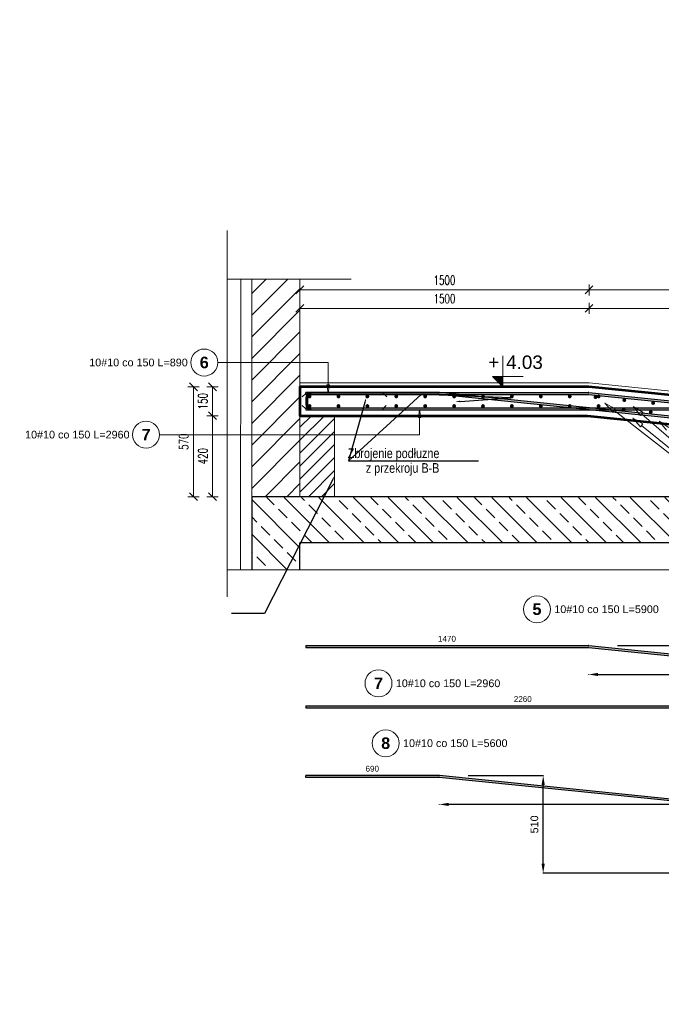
# Model space of a CAD drawing. Extents: x -29285 to 83599, y 0 to 75879.
# Tile 9 of 20: x 32215 to 35544, y 5106 to 10212. Entities that reach past the tile are written whole.
import ezdxf
from ezdxf import colors
from ezdxf.entities.mleader import LeaderData, LeaderLine
from ezdxf.enums import TextEntityAlignment as Align
from ezdxf.math import Vec2, Vec3

# ---------------------------------------------------------------- set-up
doc = ezdxf.new("R2010")
doc.units = 0
doc.header["$LTSCALE"] = 10
doc.header["$MEASUREMENT"] = 0
doc.linetypes.add('HIDDEN', pattern=[0.375, 0.25, -0.125])
for name, color, linetype, lineweight in [('!! 0_ Istn-sciany', 3, 'Continuous', 30), ('!! 1  WYDZIELENIE PPOŻ', 252, 'Continuous', 0), ('P-Linia1', 3, 'Continuous', 40), ('P-Linia2', 2, 'Continuous', 25), ('P-Opis', 1, 'Continuous', 18), ('P-Opis słupy', 30, 'Continuous', 9), ('P-Przerywana', 13, 'HIDDEN', 9), ('P-Szraf - Ściana nośna', 55, 'Continuous', 0), ('P-Szraf - Ściana żelbetowa', 54, 'Continuous', 0), ('P-Wymiar', 254, 'Continuous', 9), ('P-Ściana nośna', 253, 'Continuous', 18)]:
    doc.layers.add(name, color=color, linetype=linetype, lineweight=lineweight)
for name, color, linetype in [('RCAD_kształt pręta', 7, 'Continuous'), ('RCAD_opis kształtu pręta', 7, 'Continuous'), ('RCAD_opis rozkładu', 7, 'Continuous'), ('RCAD_pręt wyrzucony', 130, 'Continuous'), ('RCAD_symbole graficzne', 7, 'Continuous')]:
    doc.layers.add(name, color=color, linetype=linetype)
doc.styles.add('_Fd Opis', font='arial.ttf')
doc.styles.add('ROMANS', font='romans.shx', dxfattribs={"width": 0.7})
doc.styles.add('style1', font='arial.ttf')
doc.styles.add('style3', font='arialbd.ttf')
doc.dimstyles.new('A25', dxfattribs={"dimscale": 27, "dimtxt": 1.75, "dimasz": 0.06, "dimexe": 0, "dimexo": 0, "dimgap": 1, "dimtad": 1, "dimdec": 4, "dimrnd": 0.1, "dimdsep": 46, "dimtxsty": 'ROMANS', "dimblk": '[[[[[[[[', "dimcen": 2, "dimdle": 2, "dimse1": 1, "dimse2": 1, "dimclrd": 256, "dimclrt": 1, "dimadec": 0, "dimazin": 0, "dimtfac": 1, "dimtdec": 4, "dimtix": 1, "dimtmove": 2, "dimatfit": 3, "dimldrblk": '[[[[[[[[', "dimfxl": 0, "dimtvp": 0.6, "dimtolj": 1, "dimlwd": -1, "dimarcsym": 0})
doc.dimstyles.new('RBCT DIM 20', dxfattribs={"dimtxt": 40, "dimasz": 50, "dimexe": 2.5, "dimexo": 150, "dimgap": 25, "dimtad": 1, "dimdec": 0, "dimzin": 1, "dimtxsty": 'style1', "dimcen": 50, "dimclrd": 8, "dimclre": 8, "dimclrt": 2, "dimadec": 0, "dimazin": 0, "dimtfac": 1, "dimtdec": 0, "dimtmove": 0, "dimatfit": 3, "dimfxl": 1, "dimarcsym": 0})

# ---------------------------------------------------------------- blocks, each defined once
blk = doc.blocks.new('[[[[[[[[')
at = {"layer": 'P-Wymiar'}
for p, q in [((-12.7, -12.7), (12.7, 12.7)), ((0, 0), (-4.6, 0)), ((0, 18), (0, -18))]:
    blk.add_line(p, q, dxfattribs=at)
blk = doc.blocks.new('*D321')
at = {"layer": 'Defpoints', "color": 0, "transparency": 16777216}
for p in [(33668.7, 8308.1), (33215.8, 8158.1), (33668.7, 8158.1)]:
    blk.add_point(p, dxfattribs=at)
at = {"layer": 'P-Wymiar', "transparency": 16777216}
blk.add_line((33215.8, 8306.5), (33215.8, 8159.7), dxfattribs=at)
at = {"layer": 'P-Wymiar', "transparency": 16777216, "xscale": 1.62, "yscale": 1.62, "zscale": 1.62}
for p, rotation in [((33215.8, 8308.1), 90), ((33215.8, 8158.1), 270)]:
    blk.add_blockref('[[[[[[[[', p, dxfattribs=dict(at, rotation=rotation))
at = {"layer": 'P-Wymiar', "color": 1, "transparency": 16777216, "insert": (33165.2, 8233.1), "char_height": 47.25, "attachment_point": 5, "rotation": 90, "style": 'ROMANS'}
blk.add_mtext('\\A1;150', dxfattribs=at)
blk = doc.blocks.new('*D322')
at = {"layer": 'Defpoints', "color": 0, "transparency": 16777216}
for p in [(33668.7, 8158.1), (33215.8, 7738.1), (33668.7, 7738.1)]:
    blk.add_point(p, dxfattribs=at)
at = {"layer": 'P-Wymiar', "transparency": 16777216}
blk.add_line((33215.8, 8156.5), (33215.8, 7739.7), dxfattribs=at)
at = {"layer": 'P-Wymiar', "transparency": 16777216, "xscale": 1.62, "yscale": 1.62, "zscale": 1.62}
for p, rotation in [((33215.8, 8158.1), 90), ((33215.8, 7738.1), 270)]:
    blk.add_blockref('[[[[[[[[', p, dxfattribs=dict(at, rotation=rotation))
at = {"layer": 'P-Wymiar', "color": 1, "transparency": 16777216, "insert": (33165.2, 7948.1), "char_height": 47.25, "attachment_point": 5, "rotation": 90, "style": 'ROMANS'}
blk.add_mtext('\\A1;420', dxfattribs=at)
blk = doc.blocks.new('*D323')
at = {"layer": 'Defpoints', "color": 0, "transparency": 16777216}
for p in [(33116.2, 8308.1), (33668.7, 8308.1), (33668.7, 7738.1)]:
    blk.add_point(p, dxfattribs=at)
at = {"layer": 'P-Wymiar', "transparency": 16777216}
blk.add_line((33116.2, 7739.7), (33116.2, 8306.5), dxfattribs=at)
at = {"layer": 'P-Wymiar', "transparency": 16777216, "xscale": 1.62, "yscale": 1.62, "zscale": 1.62}
for p, rotation in [((33116.2, 8308.1), 90), ((33116.2, 7738.1), 270)]:
    blk.add_blockref('[[[[[[[[', p, dxfattribs=dict(at, rotation=rotation))
at = {"layer": 'P-Wymiar', "color": 1, "transparency": 16777216, "insert": (33065.6, 8023.1), "char_height": 47.25, "attachment_point": 5, "rotation": 90, "style": 'ROMANS'}
blk.add_mtext('\\A1;570', dxfattribs=at)
blk = doc.blocks.new('*D324')
at = {"layer": 'Defpoints', "color": 0, "transparency": 16777216}
for p in [(35168.8, 8714.6), (33668.7, 8308.1), (35168.8, 8308.1)]:
    blk.add_point(p, dxfattribs=at)
at = {"layer": 'P-Wymiar', "transparency": 16777216}
blk.add_line((33670.4, 8714.6), (35167.1, 8714.6), dxfattribs=at)
at = {"layer": 'P-Wymiar', "transparency": 16777216, "xscale": 1.62, "yscale": 1.62, "zscale": 1.62, "rotation": 180}
blk.add_blockref('[[[[[[[[', (33668.7, 8714.6), dxfattribs=at)
at = {"layer": 'P-Wymiar', "transparency": 16777216, "xscale": 1.62, "yscale": 1.62, "zscale": 1.62}
blk.add_blockref('[[[[[[[[', (35168.8, 8714.6), dxfattribs=at)
at = {"layer": 'P-Wymiar', "color": 1, "transparency": 16777216, "insert": (34418.8, 8765.2), "char_height": 47.25, "attachment_point": 5, "style": 'ROMANS'}
blk.add_mtext('\\A1;1500', dxfattribs=at)
blk = doc.blocks.new('*D325')
at = {"layer": 'Defpoints', "color": 0, "transparency": 16777216}
for p in [(38108.8, 8714.6), (35168.8, 8308.1), (38108.8, 7859.4)]:
    blk.add_point(p, dxfattribs=at)
at = {"layer": 'P-Wymiar', "transparency": 16777216}
blk.add_line((35170.4, 8714.6), (38107.2, 8714.6), dxfattribs=at)
at = {"layer": 'P-Wymiar', "transparency": 16777216, "xscale": 1.62, "yscale": 1.62, "zscale": 1.62, "rotation": 180}
blk.add_blockref('[[[[[[[[', (35168.8, 8714.6), dxfattribs=at)
at = {"layer": 'P-Wymiar', "transparency": 16777216, "xscale": 1.62, "yscale": 1.62, "zscale": 1.62}
blk.add_blockref('[[[[[[[[', (38108.8, 8714.6), dxfattribs=at)
at = {"layer": 'P-Wymiar', "color": 1, "transparency": 16777216, "insert": (36638.8, 8765.2), "char_height": 47.25, "attachment_point": 5, "style": 'ROMANS'}
blk.add_mtext('\\A1;2940', dxfattribs=at)
blk = doc.blocks.new('*D327')
at = {"layer": 'Defpoints', "color": 0, "transparency": 16777216}
for p in [(35168.8, 8810), (35168.8, 8308.1), (39608.8, 7798.1)]:
    blk.add_point(p, dxfattribs=at)
at = {"layer": 'P-Wymiar', "transparency": 16777216}
blk.add_line((39607.2, 8810), (35170.4, 8810), dxfattribs=at)
at = {"layer": 'P-Wymiar', "transparency": 16777216, "xscale": 1.62, "yscale": 1.62, "zscale": 1.62, "rotation": 180}
blk.add_blockref('[[[[[[[[', (35168.8, 8810), dxfattribs=at)
at = {"layer": 'P-Wymiar', "transparency": 16777216, "xscale": 1.62, "yscale": 1.62, "zscale": 1.62}
blk.add_blockref('[[[[[[[[', (39608.8, 8810), dxfattribs=at)
at = {"layer": 'P-Wymiar', "color": 1, "transparency": 16777216, "insert": (37388.8, 8860.6), "char_height": 47.25, "attachment_point": 5, "style": 'ROMANS'}
blk.add_mtext('\\A1;4440', dxfattribs=at)
blk = doc.blocks.new('*D328')
at = {"layer": 'Defpoints', "color": 0, "transparency": 16777216}
for p in [(33668.7, 8810), (33668.7, 8308.1), (35168.8, 8308.1)]:
    blk.add_point(p, dxfattribs=at)
at = {"layer": 'P-Wymiar', "transparency": 16777216}
blk.add_line((35167.1, 8810), (33670.4, 8810), dxfattribs=at)
at = {"layer": 'P-Wymiar', "transparency": 16777216, "xscale": 1.62, "yscale": 1.62, "zscale": 1.62, "rotation": 180}
blk.add_blockref('[[[[[[[[', (33668.7, 8810), dxfattribs=at)
at = {"layer": 'P-Wymiar', "transparency": 16777216, "xscale": 1.62, "yscale": 1.62, "zscale": 1.62}
blk.add_blockref('[[[[[[[[', (35168.8, 8810), dxfattribs=at)
at = {"layer": 'P-Wymiar', "color": 1, "transparency": 16777216, "insert": (34418.8, 8860.6), "char_height": 47.25, "attachment_point": 5, "style": 'ROMANS'}
blk.add_mtext('\\A1;1500', dxfattribs=at)
blk = doc.blocks.new('*D330')
at = {"layer": 'Defpoints', "color": 0, "transparency": 16777216}
for p in [(35166.2, 6966.1), (39575.9, 6816.1), (39575.9, 6509.4)]:
    blk.add_point(p, dxfattribs=at)
at = {"layer": 'P-Wymiar', "color": 8, "lineweight": -2, "transparency": 16777216}
for p, q in [((35166.2, 6816.1), (35166.2, 6813.6)), ((35216.2, 6816.1), (39525.9, 6816.1)), ((39575.9, 6659.4), (39575.9, 6818.6))]:
    blk.add_line(p, q, dxfattribs=at)
at = {"layer": 'P-Wymiar', "color": 8, "transparency": 16777216}
for points in [[(35216.2, 6824.5), (35216.2, 6807.8), (35166.2, 6816.1)], [(39525.9, 6824.5), (39525.9, 6807.8), (39575.9, 6816.1)]]:
    blk.add_solid(points, dxfattribs=at)
at = {"layer": 'P-Wymiar', "color": 2, "transparency": 16777216, "insert": (37371.1, 6861.6), "char_height": 40, "attachment_point": 5, "style": 'style1'}
blk.add_mtext('4410', dxfattribs=at)
blk = doc.blocks.new('*D331')
at = {"layer": 'Defpoints', "color": 0, "transparency": 16777216}
for p in [(35166.2, 6966.1), (36065, 6509.4), (39575.9, 6509.4)]:
    blk.add_point(p, dxfattribs=at)
at = {"layer": 'P-Wymiar', "color": 8, "lineweight": -2, "transparency": 16777216}
for p, q in [((35316.2, 6966.1), (36067.5, 6966.1)), ((36065, 6916.1), (36065, 6559.4)), ((39425.9, 6509.4), (36062.5, 6509.4))]:
    blk.add_line(p, q, dxfattribs=at)
at = {"layer": 'P-Wymiar', "color": 8, "transparency": 16777216}
for points in [[(36056.7, 6916.1), (36073.4, 6916.1), (36065, 6966.1)], [(36056.7, 6559.4), (36073.4, 6559.4), (36065, 6509.4)]]:
    blk.add_solid(points, dxfattribs=at)
at = {"layer": 'P-Wymiar', "color": 2, "transparency": 16777216, "insert": (36019.6, 6737.8), "char_height": 40, "attachment_point": 5, "rotation": 90, "style": 'style1'}
blk.add_mtext('460', dxfattribs=at)
blk = doc.blocks.new('*D334')
at = {"layer": 'Defpoints', "color": 0, "transparency": 16777216}
for p in [(34391, 6292.3), (34391, 6142.3), (39279.3, 5785.2)]:
    blk.add_point(p, dxfattribs=at)
at = {"layer": 'P-Wymiar', "color": 8, "lineweight": -2, "transparency": 16777216}
for p, q in [((34391, 6142.3), (34391, 6139.8)), ((39229.3, 6142.3), (34441, 6142.3)), ((39279.3, 5935.2), (39279.3, 6144.8))]:
    blk.add_line(p, q, dxfattribs=at)
at = {"layer": 'P-Wymiar', "color": 8, "transparency": 16777216}
for points in [[(34441, 6150.6), (34441, 6134), (34391, 6142.3)], [(39229.3, 6150.6), (39229.3, 6134), (39279.3, 6142.3)]]:
    blk.add_solid(points, dxfattribs=at)
at = {"layer": 'P-Wymiar', "color": 2, "transparency": 16777216, "insert": (36835.2, 6187.7), "char_height": 40, "attachment_point": 5, "style": 'style1'}
blk.add_mtext('4890', dxfattribs=at)
blk = doc.blocks.new('*D335')
at = {"layer": 'Defpoints', "color": 0, "transparency": 16777216}
for p in [(34391, 6292.3), (34931, 6292.3), (39279.3, 5785.2)]:
    blk.add_point(p, dxfattribs=at)
at = {"layer": 'P-Wymiar', "color": 8, "lineweight": -2, "transparency": 16777216}
for p, q in [((34541, 6292.3), (34933.5, 6292.3)), ((34931, 5835.2), (34931, 6242.3)), ((39129.3, 5785.2), (34928.5, 5785.2))]:
    blk.add_line(p, q, dxfattribs=at)
at = {"layer": 'P-Wymiar', "color": 8, "transparency": 16777216}
for points in [[(34922.6, 6242.3), (34939.3, 6242.3), (34931, 6292.3)], [(34922.6, 5835.2), (34939.3, 5835.2), (34931, 5785.2)]]:
    blk.add_solid(points, dxfattribs=at)
at = {"layer": 'P-Wymiar', "color": 2, "transparency": 16777216, "insert": (34885.6, 6038.7), "char_height": 40, "attachment_point": 5, "rotation": 90, "style": 'style1'}
blk.add_mtext('510', dxfattribs=at)

msp = doc.modelspace()

# ---------------------------------------------------------------- hatches: boundary and pattern name
h = msp.add_hatch(color=1)
edge = h.paths.add_edge_path(flags=0)
edge.add_arc((33718.75697, 8258.12957), 10, 0, 360)
h = msp.add_hatch(color=1)
edge = h.paths.add_edge_path(flags=0)
edge.add_arc((33868.75697, 8258.12957), 10, 0, 360)
h = msp.add_hatch(color=1)
edge = h.paths.add_edge_path(flags=0)
edge.add_arc((34018.75697, 8258.12957), 10, 0, 360)
h = msp.add_hatch(color=1)
edge = h.paths.add_edge_path(flags=0)
edge.add_arc((34168.75697, 8258.12957), 10, 0, 360)
h = msp.add_hatch(color=1)
edge = h.paths.add_edge_path(flags=0)
edge.add_arc((34318.75697, 8258.12957), 10, 0, 360)
h = msp.add_hatch(color=1)
edge = h.paths.add_edge_path(flags=0)
edge.add_arc((34468.75697, 8258.12957), 10, 0, 360)
h = msp.add_hatch(color=1)
edge = h.paths.add_edge_path(flags=0)
edge.add_arc((34618.75697, 8258.12957), 10, 0, 360)
h = msp.add_hatch(color=1)
edge = h.paths.add_edge_path(flags=0)
edge.add_arc((34768.75697, 8258.12957), 10, 0, 360)
h = msp.add_hatch(color=1)
edge = h.paths.add_edge_path(flags=0)
edge.add_arc((34918.75697, 8258.12957), 10, 0, 360)
h = msp.add_hatch(color=1)
edge = h.paths.add_edge_path(flags=0)
edge.add_arc((35068.75697, 8258.12957), 10, 0, 360)
h = msp.add_hatch(color=1)
edge = h.paths.add_edge_path(flags=0)
edge.add_arc((35202.78663, 8254.32458), 10, 0, 360)
h = msp.add_hatch(color=1)
edge = h.paths.add_edge_path(flags=0)
edge.add_arc((35218.75697, 8258.12957), 10, 0, 360)
h = msp.add_hatch(color=1)
edge = h.paths.add_edge_path(flags=0)
edge.add_arc((35352.02245, 8239.20278), 10, 0, 360)
h = msp.add_hatch(color=1)
edge = h.paths.add_edge_path(flags=0)
edge.add_arc((35501.25828, 8224.08097), 10, 0, 360)
h = msp.add_hatch(color=1)
edge = h.paths.add_edge_path(flags=0)
edge.add_arc((33718.75697, 8208.12957), 10, 0, 360)
h = msp.add_hatch(color=1)
edge = h.paths.add_edge_path(flags=0)
edge.add_arc((33868.75697, 8208.12957), 10, 0, 360)
h = msp.add_hatch(color=1)
edge = h.paths.add_edge_path(flags=0)
edge.add_arc((34018.75697, 8208.12957), 10, 0, 360)
h = msp.add_hatch(color=1)
edge = h.paths.add_edge_path(flags=0)
edge.add_arc((34168.75697, 8208.12957), 10, 0, 360)
h = msp.add_hatch(color=1)
edge = h.paths.add_edge_path(flags=0)
edge.add_arc((34318.75697, 8208.12957), 10, 0, 360)
h = msp.add_hatch(color=1)
edge = h.paths.add_edge_path(flags=0)
edge.add_arc((34468.75697, 8208.12957), 10, 0, 360)
h = msp.add_hatch(color=1)
edge = h.paths.add_edge_path(flags=0)
edge.add_arc((34618.75697, 8208.12957), 10, 0, 360)
h = msp.add_hatch(color=1)
edge = h.paths.add_edge_path(flags=0)
edge.add_arc((34768.75697, 8208.12957), 10, 0, 360)
h = msp.add_hatch(color=1)
edge = h.paths.add_edge_path(flags=0)
edge.add_arc((34918.75697, 8208.12957), 10, 0, 360)
h = msp.add_hatch(color=1)
edge = h.paths.add_edge_path(flags=0)
edge.add_arc((35068.75697, 8208.12957), 10, 0, 360)
h = msp.add_hatch(color=1)
edge = h.paths.add_edge_path(flags=0)
edge.add_arc((35218.75697, 8208.12957), 10, 0, 360)
h = msp.add_hatch(color=1)
edge = h.paths.add_edge_path(flags=0)
edge.add_arc((35348.84504, 8189.11227), 10, 0, 360)
h = msp.add_hatch(color=1)
edge = h.paths.add_edge_path(flags=0)
edge.add_arc((35488.95771, 8176.51466), 10, 0, 360)
at = {"layer": 'P-Szraf - Ściana nośna'}
h = msp.add_hatch(dxfattribs=at)
h.set_pattern_fill('ANSI31', color=256, scale=25)
h.set_pattern_definition([(45, (-574876.935, 2094347.9), (-56.1266008, 56.1266008), [])])
h.paths.add_polyline_path([(33668.73883, 8866.52757), (33418.73883, 8866.52757), (33418.73883, 7738.12957), (33668.73883, 7738.12957)])
h = msp.add_hatch(dxfattribs=at)
h.set_pattern_fill('ANSI31', color=256, scale=15)
h.set_pattern_definition([(45, (-12700.944, 253.867), (-33.67596, 33.67596), [])])
h.paths.add_polyline_path([(33668.73883, 8158.12957), (33848.73883, 8158.12957), (33848.73883, 7738.12957), (33668.73883, 7738.12957)])
at = {"layer": 'P-Szraf - Ściana żelbetowa'}
h = msp.add_hatch(dxfattribs=at)
h.set_pattern_fill('ANSI33', color=256, scale=20, angle=90)
h.set_pattern_definition([(135, (-574876.93, 2094347.9), (-89.802561, -89.802561), []), (135, (-574876.93, 2094437.7), (-89.802561, -89.802561), [63.5, -31.75])])
h.paths.add_polyline_path([(33418.73883, 7359.32634), (33668.73883, 7359.32634), (33668.73883, 7498.12957), (40341.38797, 7498.12957), (40341.38797, 7737.34811), (33418.73883, 7733.12957)])
at = {"layer": 'RCAD_kształt pręta'}
h = msp.add_hatch(color=4, dxfattribs=at)
edge = h.paths.add_edge_path(flags=0)
edge.add_line((33728.73883, 8278.12957), (33728.73883, 8268.12957))
edge.add_arc((33728.73883, 8248.12957), 20, 90, 180)
edge.add_line((33708.73883, 8248.12957), (33698.73883, 8248.12957))
edge.add_arc((33728.73883, 8248.12957), 30, 450, 540, ccw=False)
for points in [[(33698.73883, 8268.12957), (33698.73883, 8278.12957), (35164.73013, 8278.12957), (35164.73013, 8268.12957)], [(34389.50349, 8278.12956), (34389.50349, 8268.12956), (33698.73883, 8268.12957), (33698.73883, 8278.12957)], [(34101.8886, 8278.12957), (34101.8886, 8268.12957), (33728.73883, 8268.12957), (33728.73883, 8278.12957)], [(39279.32144, 7780.9598), (39278.3096, 7771.01113), (34391.52717, 8268.02692), (34392.53901, 8277.97559)], [(35166.74637, 8268.02768), (35167.75449, 8277.97674), (39575.90358, 7831.30677), (39574.89546, 7821.35771)], [(33698.73883, 8248.12957), (33708.73883, 8248.12957), (33708.73883, 8218.12957), (33698.73883, 8218.12957)], [(33698.73883, 8188.12957), (33698.73883, 8198.12957), (35951.4642, 8198.12957), (35951.4642, 8188.12957)], [(33728.73883, 8188.12957), (33728.73883, 8198.12957), (34098.27216, 8198.12957), (34098.27216, 8188.12957)]]:
    msp.add_hatch(color=4, dxfattribs=at).paths.add_polyline_path(points, flags=0)
h = msp.add_hatch(color=4, dxfattribs=at)
edge = h.paths.add_edge_path(flags=0)
edge.add_line((34392.53901, 8277.97559), (34391.52717, 8268.02692))
edge.add_arc((34389.50349, 8248.12956), 20, 84.19263642, 89.99999924)
edge.add_line((34389.50349, 8268.12956), (34389.50349, 8278.12956))
edge.add_arc((34389.50349, 8248.12956), 30, 444.19263642, 449.99999924, ccw=False)
h = msp.add_hatch(color=4, dxfattribs=at)
edge = h.paths.add_edge_path(flags=0)
edge.add_line((35167.75449, 8277.97674), (35166.74637, 8268.02768))
edge.add_arc((35164.73013, 8248.12957), 20, 84.21406801, 90)
edge.add_line((35164.73013, 8268.12957), (35164.73013, 8278.12957))
edge.add_arc((35164.73013, 8248.12957), 30, 444.21406801, 450, ccw=False)
h = msp.add_hatch(color=4, dxfattribs=at)
edge = h.paths.add_edge_path(flags=0)
edge.add_line((33698.73883, 8218.12957), (33708.73883, 8218.12957))
edge.add_arc((33728.73883, 8218.12957), 20, 180, 270)
edge.add_line((33728.73883, 8198.12957), (33728.73883, 8188.12957))
edge.add_arc((33728.73883, 8218.12957), 30, 540, 630, ccw=False)
at = {"layer": 'RCAD_pręt wyrzucony'}
for points in [[(33698.73883, 6956.14424), (33698.73883, 6966.14424), (35164.73013, 6966.14424), (35164.73013, 6956.14424)], [(35166.74637, 6956.04235), (35167.75449, 6965.9914), (39575.90358, 6519.32144), (39574.89546, 6509.37238)], [(33698.73883, 6643.44953), (33698.73883, 6653.44953), (35951.4642, 6653.44953), (35951.4642, 6643.44953)], [(34389.50349, 6292.28398), (34389.50349, 6282.28398), (33698.73883, 6282.28399), (33698.73883, 6292.28399)], [(39279.32144, 5795.11422), (39278.3096, 5785.16554), (34391.52717, 6282.18133), (34392.53901, 6292.13001)]]:
    msp.add_hatch(color=4, dxfattribs=at).paths.add_polyline_path(points, flags=0)
h = msp.add_hatch(color=4, dxfattribs=at)
edge = h.paths.add_edge_path(flags=0)
edge.add_line((35167.75449, 6965.9914), (35166.74637, 6956.04235))
edge.add_arc((35164.73013, 6936.14424), 20, 84.21406801, 90)
edge.add_line((35164.73013, 6956.14424), (35164.73013, 6966.14424))
edge.add_arc((35164.73013, 6936.14424), 30, 444.21406801, 450, ccw=False)
h = msp.add_hatch(color=4, dxfattribs=at)
edge = h.paths.add_edge_path(flags=0)
edge.add_line((34392.53901, 6292.13001), (34391.52717, 6282.18133))
edge.add_arc((34389.50349, 6262.28398), 20, 84.19263642, 89.99999924)
edge.add_line((34389.50349, 6282.28398), (34389.50349, 6292.28398))
edge.add_arc((34389.50349, 6262.28398), 30, 444.19263642, 449.99999924, ccw=False)
at = {"layer": 'RCAD_symbole graficzne'}
msp.add_hatch(color=1, dxfattribs=at).paths.add_polyline_path([(34667.76289, 8361.45433), (34721.09622, 8308.121), (34721.09622, 8361.45433)], flags=0)

# ---------------------------------------------------------------- linework, layer by layer
at = {"layer": '!! 0_ Istn-sciany', "lineweight": 15}
msp.add_lwpolyline([(33362.34167, 8866.52757), (33361.22739, 7359.32634)], dxfattribs=at)
at = {"layer": '!! 1  WYDZIELENIE PPOŻ'}
msp.add_lwpolyline([(39600.1148, 7878.12957), (35168.7751, 8328.12957), (33668.73883, 8328.12957)], dxfattribs=at)
at = {"layer": 'P-Linia1', "lineweight": 53}
msp.add_lwpolyline([(38108.7751, 7859.35331), (38108.7751, 7738.12957), (39608.7751, 7738.12957), (39608.7751, 7858.12957), (35167.76221, 8308.12957), (33668.73883, 8308.12957), (33668.73883, 8158.12957), (35160.182, 8158.12957), (38108.7751, 7859.35331)], dxfattribs=at)
at = {"layer": 'P-Linia2'}
for points in [[(40341.38797, 7738.12957), (33418.73883, 7738.12957)], [(33418.73883, 7738.12957), (33418.73883, 7359.32634)], [(40341.38797, 7498.12957), (33668.73883, 7498.12957)], [(33668.73883, 7359.32634), (33668.73883, 7498.12957)]]:
    msp.add_lwpolyline(points, dxfattribs=at)
at = {"layer": 'P-Przerywana'}
for points in [[(33291.73084, 7219.45186), (33291.73084, 9118.39634)], [(33291.73084, 8866.52757), (33934.69144, 8866.52757)], [(33291.73084, 7359.32634), (40429.9667, 7359.32634)]]:
    msp.add_lwpolyline(points, dxfattribs=at)
at = {"layer": 'P-Ściana nośna'}
for points in [[(33418.73883, 8866.52757), (33418.73883, 7738.12957)], [(33668.73883, 8866.52757), (33668.73883, 7738.12957)]]:
    msp.add_lwpolyline(points, dxfattribs=at)
msp.add_lwpolyline([(33668.73883, 8158.12957), (33848.73883, 8158.12957), (33848.73883, 7738.12957), (33668.73883, 7738.12957)], close=True, dxfattribs=at)
at = {"layer": 'RCAD_kształt pręta', "color": 2, "lineweight": 5}
for p, q in [((33698.73883, 8273.12957), (33681.23883, 8255.62957)), ((33698.73883, 8273.12957), (33681.23883, 8255.62957)), ((34101.8886, 8273.12957), (34119.3886, 8255.62957)), ((33698.73883, 8193.12957), (33681.23883, 8210.62957)), ((34098.27216, 8193.12957), (34115.77216, 8210.62957))]:
    msp.add_line(p, q, dxfattribs=at)
at = {"layer": 'RCAD_kształt pręta', "color": 4}
for p, q in [((33698.73883, 8278.12957), (35164.73013, 8278.12957)), ((33698.73883, 8278.12957), (33698.73883, 8268.12957)), ((34389.50349, 8278.12956), (33698.73883, 8278.12957)), ((33698.73883, 8268.12957), (33698.73883, 8278.12957)), ((34101.8886, 8278.12957), (33728.73883, 8278.12957)), ((34101.8886, 8268.12957), (34101.8886, 8278.12957)), ((39279.32144, 7780.9598), (34392.53901, 8277.97559)), ((35167.75449, 8277.97674), (39575.90358, 7831.30677)), ((33698.73883, 8268.12957), (35164.73013, 8268.12957)), ((34389.50349, 8268.12956), (33698.73883, 8268.12957)), ((33698.73883, 8248.12957), (33698.73883, 8218.12957)), ((33708.73883, 8248.12957), (33708.73883, 8218.12957)), ((34101.8886, 8268.12957), (33728.73883, 8268.12957)), ((39278.3096, 7771.01113), (34391.52717, 8268.02692)), ((35166.74637, 8268.02768), (39574.89546, 7821.35771)), ((33698.73883, 8198.12957), (35951.4642, 8198.12957)), ((33698.73883, 8198.12957), (33698.73883, 8188.12957)), ((33698.73883, 8188.12957), (35951.4642, 8188.12957)), ((33728.73883, 8198.12957), (34098.27216, 8198.12957)), ((33728.73883, 8188.12957), (34098.27216, 8188.12957)), ((34098.27216, 8198.12957), (34098.27216, 8188.12957))]:
    msp.add_line(p, q, dxfattribs=at)
for centre, radius, start, end in [((33728.73883, 8248.12957), 30, 90, 180), ((34389.50349, 8248.12956), 30, 84.19263642, 89.99999924), ((35164.73013, 8248.12957), 30, 84.21406801, 90), ((33728.73883, 8248.12957), 20, 90, 180), ((34389.50349, 8248.12956), 20, 84.19263642, 89.99999924), ((35164.73013, 8248.12957), 20, 84.21406801, 90), ((33728.73883, 8218.12957), 30, 180, 270), ((33728.73883, 8218.12957), 20, 180, 270)]:
    msp.add_arc(centre, radius, start, end, dxfattribs=at)
at = {"layer": 'RCAD_opis kształtu pręta', "color": 8, "lineweight": 0}
for p, q in [((33815.56384, 8433.70174), (33242.45934, 8433.70175)), ((33815.56384, 8433.70174), (33815.56384, 8318.12957)), ((33815.56384, 8278.12957), (33808.89717, 8318.12957)), ((33822.2305, 8318.12957), (33808.89717, 8318.12957)), ((33822.2305, 8318.12957), (33815.56384, 8278.12957)), ((34283.29723, 8148.12957), (34289.9639, 8188.12957)), ((34289.9639, 8188.12957), (34296.63056, 8148.12957)), ((34283.29723, 8148.12957), (34296.63056, 8148.12957)), ((34289.9639, 8059.6286), (34289.9639, 8148.12957)), ((34289.9639, 8059.6286), (32940.66582, 8059.6286))]:
    msp.add_line(p, q, dxfattribs=at)
for centre in [(33172.45934, 8433.70175), (32870.66582, 8059.6286)]:
    msp.add_circle(centre, 70, dxfattribs=at)
at = {"layer": 'RCAD_opis rozkładu', "color": 8, "lineweight": 0}
for p, q in [((35291.83737, 8178.57909), (35250.69076, 8223.37816)), ((35250.69076, 8223.37816), (35304.14265, 8194.34551)), ((35291.83737, 8178.57909), (35304.14265, 8194.34551)), ((36512.18305, 7238.81576), (35297.99001, 8186.4623)), ((35436.70098, 8158.96536), (35397.94142, 8205.84496)), ((35397.94142, 8205.84496), (35449.81006, 8174.07006)), ((35436.70098, 8158.96536), (35449.81006, 8174.07006)), ((35435.71236, 8099.7212), (35395.42982, 8145.2988)), ((35395.42982, 8145.2988), (35448.31684, 8115.24946)), ((36512.18305, 7238.81576), (35443.25552, 8166.51771)), ((35570.37085, 8082.38266), (35532.72602, 8130.16201)), ((35532.72602, 8130.16201), (35583.832, 8097.17446)), ((35435.71236, 8099.7212), (35448.31684, 8115.24946)), ((36512.18305, 7238.81576), (35442.0146, 8107.48533))]:
    msp.add_line(p, q, dxfattribs=at)
at = {"layer": 'RCAD_pręt wyrzucony', "color": 4}
for p, q in [((33698.73883, 6966.14424), (35164.73013, 6966.14424)), ((33698.73883, 6966.14424), (33698.73883, 6956.14424)), ((33698.73883, 6956.14424), (35164.73013, 6956.14424)), ((35166.74637, 6956.04235), (39574.89546, 6509.37238)), ((35167.75449, 6965.9914), (39575.90358, 6519.32144)), ((33698.73883, 6653.44953), (35951.4642, 6653.44953)), ((33698.73883, 6653.44953), (33698.73883, 6643.44953)), ((33698.73883, 6643.44953), (35951.4642, 6643.44953)), ((34389.50349, 6292.28398), (33698.73883, 6292.28399)), ((33698.73883, 6282.28399), (33698.73883, 6292.28399)), ((34389.50349, 6282.28398), (33698.73883, 6282.28399)), ((39278.3096, 5785.16554), (34391.52717, 6282.18133)), ((39279.32144, 5795.11422), (34392.53901, 6292.13001))]:
    msp.add_line(p, q, dxfattribs=at)
at = {"layer": 'RCAD_pręt wyrzucony', "color": 8, "lineweight": 0}
for centre in [(34898.84412, 7154.17685), (34076.56558, 6770.07247), (34113.86344, 6459.53516)]:
    msp.add_circle(centre, 70, dxfattribs=at)
at = {"layer": 'RCAD_pręt wyrzucony', "color": 4}
for centre, radius, start, end in [((35164.73013, 6936.14424), 30, 84.21406801, 90), ((35164.73013, 6936.14424), 20, 84.21406801, 90), ((34389.50349, 6262.28398), 30, 84.19263642, 89.99999924), ((34389.50349, 6262.28398), 20, 84.19263642, 89.99999924)]:
    msp.add_arc(centre, radius, start, end, dxfattribs=at)
at = {"layer": 'RCAD_symbole graficzne', "color": 1, "lineweight": 0}
for p, q in [((34721.09622, 8308.121), (34721.09622, 8468.121)), ((34827.76289, 8361.45433), (34667.76289, 8361.45433)), ((34667.76289, 8361.45433), (34721.09622, 8308.121)), ((34801.09622, 8308.121), (34641.09622, 8308.121))]:
    msp.add_line(p, q, dxfattribs=at)

# ---------------------------------------------------------------- texts
at = {"layer": 'RCAD_opis kształtu pręta', "color": 1, "attachment_point": 5}
for s, insert, char_height, style in [('10#10 co 150 L=890', (32831.25879, 8433.70175), 40, 'style1'), ('6', (33172.45934, 8433.70175), 60, 'style3'), ('10#10 co 150 L=2960', (32513.9264, 8059.6286), 40, 'style1'), ('7', (32870.66582, 8059.6286), 60, 'style3')]:
    msp.add_mtext(s, dxfattribs=dict(at, insert=insert, char_height=char_height, style=style))
at = {"layer": 'RCAD_pręt wyrzucony', "color": 1, "attachment_point": 5}
for s, insert, char_height, style in [('5', (34898.84412, 7154.17685), 60, 'style3'), ('1470', (34431.73448, 7001.14424), 30, 'style1'), ('7', (34076.56558, 6770.07247), 60, 'style3'), ('2260', (34825.10151, 6688.44953), 30, 'style1'), ('8', (34113.86344, 6459.53516), 60, 'style3')]:
    msp.add_mtext(s, dxfattribs=dict(at, insert=insert, char_height=char_height, style=style))
at = {"layer": 'RCAD_pręt wyrzucony', "color": 2, "char_height": 40, "attachment_point": 4, "style": 'style1'}
for s, insert in [('10#10 co 150 L=5900', (34988.84412, 7154.17685)), ('10#10 co 150 L=2960', (34166.56558, 6770.07247)), ('10#10 co 150 L=5600', (34203.86344, 6459.53516))]:
    msp.add_mtext(s, dxfattribs=dict(at, insert=insert))
at = {"layer": 'RCAD_pręt wyrzucony', "color": 1, "insert": (34044.12116, 6327.28398), "char_height": 30, "attachment_point": 5, "rotation": 359.99999924, "style": 'style1'}
msp.add_mtext('690', dxfattribs=at)
at = {"layer": 'RCAD_symbole graficzne', "color": 2, "style": 'style1'}
msp.add_text('+', height=70, dxfattribs=at).set_placement((34703.31845, 8379.23211), align=Align.BOTTOM_RIGHT)
msp.add_text('4.03 ', height=70, dxfattribs=at).set_placement((34738.874, 8379.23211), align=Align.BOTTOM_LEFT)

# ---------------------------------------------------------------- dimensions: what is measured, and where the dimension line sits
at = {"layer": 'P-Wymiar'}
for base, p1, p2, picture, middle in [((33668.73883, 8810.01931), (35168.76221, 8308.12957), (33668.73883, 8308.12957), '*D328', (34418.75052, 8860.64431)), ((35168.76221, 8810.01931), (39608.7751, 7798.12957), (35168.76221, 8308.12957), '*D327', (37388.76866, 8860.64431)), ((35168.76221, 8714.55198), (33668.73883, 8308.12957), (35168.76221, 8308.12957), '*D324', (34418.75052, 8765.17698)), ((38108.7751, 8714.55198), (35168.76221, 8308.12957), (38108.7751, 7859.35331), '*D325', (36638.76866, 8765.17698))]:
    dim = msp.add_linear_dim(base=base, p1=p1, p2=p2, dimstyle='A25', override={"dimfxl": 0.18, "dimfxlon": 1}, dxfattribs=at)
    dim.commit()
    dim.dimension.update_dxf_attribs({"geometry": picture, "text_midpoint": middle})
for base, p1, p2, picture, middle in [((33116.20607, 8308.12957), (33668.73883, 7738.12957), (33668.73883, 8308.12957), '*D323', (33065.58107, 8023.12957)), ((33215.84001, 8158.12957), (33668.73883, 8308.12957), (33668.73883, 8158.12957), '*D321', (33165.21501, 8233.12957)), ((33215.84001, 7738.12957), (33668.73883, 8158.12957), (33668.73883, 7738.12957), '*D322', (33165.21501, 7948.12957))]:
    dim = msp.add_linear_dim(base=base, p1=p1, p2=p2, angle=90, dimstyle='A25', override={"dimfxl": 0.18, "dimfxlon": 1}, dxfattribs=at)
    dim.commit()
    dim.dimension.update_dxf_attribs({"geometry": picture, "text_midpoint": middle})
for base, p1, p2, text, picture, middle in [((39575.90358, 6816.14424), (35166.24617, 6966.14424), (39575.90358, 6509.37238), '4410', '*D330', (37371.07488, 6861.56716)), ((34391.02516, 6142.28398), (39279.32144, 5785.16554), (34391.02516, 6292.28398), '4890', '*D334', (36835.1733, 6187.7069))]:
    dim = msp.add_linear_dim(base=base, p1=p1, p2=p2, text=text, dimstyle='RBCT DIM 20', dxfattribs=at)
    dim.commit()
    dim.dimension.update_dxf_attribs({"geometry": picture, "text_midpoint": middle})
for base, p1, p2, text, picture, middle in [((36065.03328, 6509.37238), (35166.24617, 6966.14424), (39575.90358, 6509.37238), '460', '*D331', (36019.61036, 6737.75831)), ((34930.97336, 6292.28398), (39279.32144, 5785.16554), (34391.02516, 6292.28398), '510', '*D335', (34885.55044, 6038.72476))]:
    dim = msp.add_linear_dim(base=base, p1=p1, p2=p2, angle=90, text=text, dimstyle='RBCT DIM 20', dxfattribs=at)
    dim.commit()
    dim.dimension.update_dxf_attribs({"geometry": picture, "text_midpoint": middle})

# ---------------------------------------------------------------- leaders
at = {"layer": 'P-Opis'}
ml = msp.add_multileader_mtext('Standard', dxfattribs=at)
ml.set_content('{\\W0.8;Zbrojenie podłuzne\\Pz przekroju B-B}', color=256, style='_Fd Opis')
ml.set_leader_properties()
ml.build(insert=Vec2(0, 0))
ml.multileader.update_dxf_attribs({"has_dogleg": 0, "text_left_attachment_type": 6, "text_right_attachment_type": 6, "arrow_head_size": 25})
ctx = ml.context
ctx.base_point, ctx.char_height, ctx.arrow_head_size, ctx.landing_gap_size, ctx.plane_origin = Vec3(33920.26571, 7923.42386), 50, 25, 0.5, Vec3(38616.67343, 7984.74489)
ctx.left_attachment, ctx.right_attachment, ctx.text_align_type = 6, 6, 2
notes = []
notes.append((ctx, [(1, (1, 1, 0), (33912.26571, 7923.42386), (1, 0), 8, [(3, [(34474.72644, 8230.4234), (34762.82932, 8250.07581), (34298.26525, 8268.12957)], 0, []), (2, [(34012.73042, 8250.14955)], 0, [])])]))
ctx.mtext.insert, ctx.mtext.alignment, ctx.mtext.line_spacing_factor, ctx.mtext.line_spacing_style = Vec3(34392.63474, 7988.12373), 3, 0.914286, 2
at = {"layer": 'P-Opis', "lineweight": 9}
ml = msp.add_multileader_mtext('Standard', dxfattribs=at)
ml.set_content('         ', color=256)
ml.set_leader_properties()
ml.build(insert=Vec2(0, 0))
ml.multileader.update_dxf_attribs({"arrow_head_size": 17.28})
ctx = ml.context
ctx.base_point, ctx.char_height, ctx.arrow_head_size, ctx.landing_gap_size, ctx.plane_origin = Vec3(33311.73213, 7132.41238), 0.576, 17.28, 0.288, Vec3(33329.54106, 7445.10965)
ctx.text_align_type = 2
notes.append((ctx, [(1, (1, 1, 0), (33484.3775, 7132.41238), (-1, 0), 170.05731, [(1, [(33848.73883, 7846.36317)], 0, [])])]))
ctx.mtext.insert, ctx.mtext.alignment, ctx.mtext.flow_direction = Vec3(33314.0322, 7132.70038), 3, 5
at = {"layer": 'P-Opis słupy'}
ml = msp.add_multileader_mtext('Standard', dxfattribs=at)
ml.set_content('         ', color=256)
ml.set_leader_properties()
ml.build(insert=Vec2(0, 0))
ml.multileader.update_dxf_attribs({"arrow_head_size": 78})
ctx = ml.context
ctx.base_point, ctx.char_height, ctx.arrow_head_size, ctx.landing_gap_size, ctx.plane_origin = Vec3(75704.62451, 12147.86704), 2.6, 78, 1.3, Vec3(75778.95855, 10736.38629)
notes.append((ctx, [(0, (0, 0, 0), (0, 0), (1, 0), 1, [])]))
ctx.mtext.insert, ctx.mtext.flow_direction = Vec3(75705.92451, 12149.16704), 5
for ctx, leaders in notes:
    for number, flags, end, landing, length, lines in leaders:
        leader = LeaderData()
        leader.index, (leader.has_last_leader_line, leader.has_dogleg_vector, leader.attachment_direction) = number, flags
        leader.last_leader_point, leader.dogleg_vector, leader.dogleg_length = Vec3(end), Vec3(landing), length
        for number, points, colour, breaks in lines:
            line = LeaderLine()
            line.index, line.vertices, line.color, line.breaks = number, Vec3.list(points), colors.encode_raw_color(colour), breaks
            leader.lines.append(line)
        ctx.leaders.append(leader)

doc.saveas('drawing.dxf')
